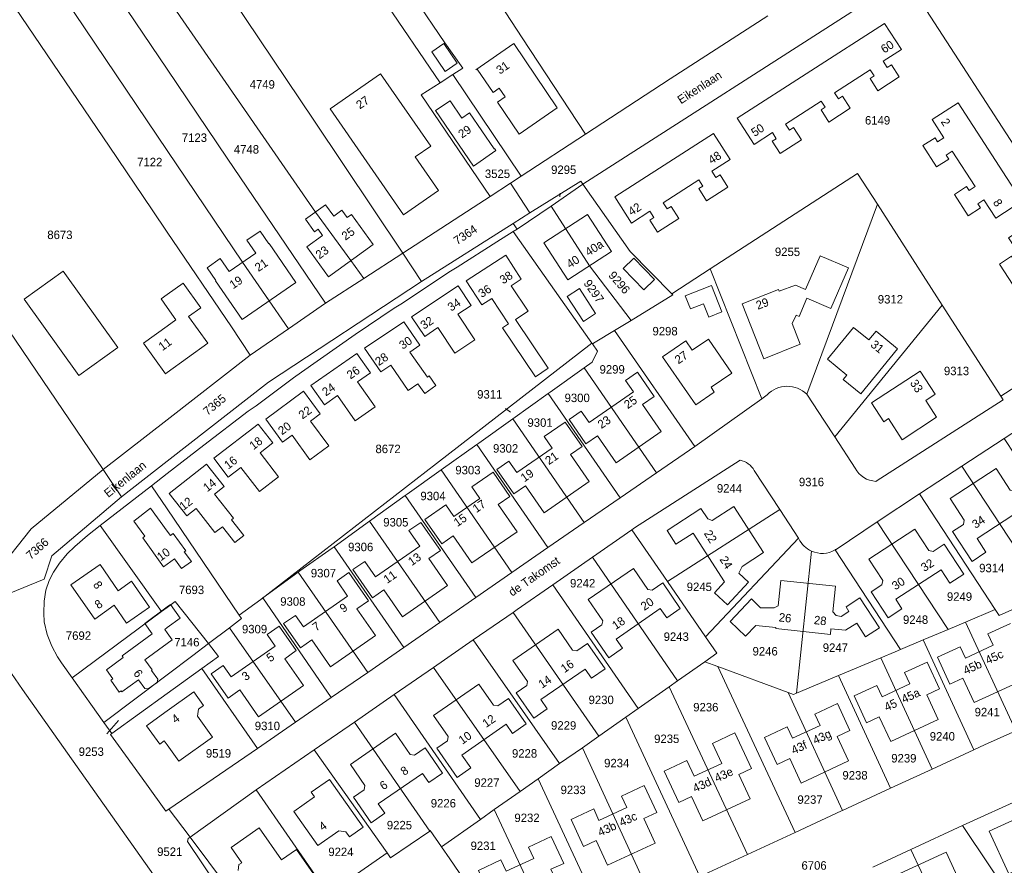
# Model space of a CAD drawing. Header units: metres. Extents: x 195864 to 198202, y 543264 to 544906.
# Tile 41 of 57: x 196969 to 197178, y 543758 to 543937. Entities that reach past the tile are written whole.
import ezdxf
from ezdxf.enums import TextEntityAlignment as Align

# ---------------------------------------------------------------- set-up
doc = ezdxf.new("R2010")
doc.units = ezdxf.units.M
doc.header["$MEASUREMENT"] = 0
for name, color, linetype, lineweight in [('Level 1', 7, 'Continuous', 0), ('Level 11', 7, 'Continuous', 0), ('Level 2', 7, 'Continuous', 0), ('Level 31', 7, 'Continuous', 0), ('Level 32', 7, 'Continuous', 0), ('Level 34', 7, 'Continuous', 0), ('Level 6', 7, 'Continuous', 0)]:
    doc.layers.add(name, color=color, linetype=linetype, lineweight=lineweight)
doc.styles.add('Style-CHAR_FAST_FONT', font='CHAR_FAST_FONT.shx')

msp = doc.modelspace()

# ---------------------------------------------------------------- linework, layer by layer
at = {"layer": 'Level 1', "color": 7, "linetype": 'Continuous', "lineweight": 0}
for p, q in [((197000.76, 543961.26), (197031.14, 543915.9)), ((196983.47, 543951.13), (197000, 543926.69)), ((197041.54, 543948.03), (197058.02, 543923.82)), ((196975.01, 543946.51), (197000, 543909.44)), ((197088.38, 543902.26), (197156.88, 543946.2)), ((197156.88, 543946.2), (197203.22, 543874.59)), ((197000, 543941.94), (197031.55, 543896.36)), ((197106.9, 543924.63), (197127.65, 543938.02)), ((197058.02, 543923.82), (197060.75, 543925.56)), ((197060.75, 543925.56), (197075.23, 543903.97)), ((197088.93, 543912.91), (197106.9, 543924.63)), ((197031.14, 543915.9), (197050.06, 543887.62)), ((197075.23, 543903.97), (197088.93, 543912.91)), ((197000, 543909.44), (197016, 543885.7)), ((197072.99, 543902.51), (197075.23, 543903.97)), ((197068.64, 543899.67), (197072.99, 543902.51)), ((197072.99, 543902.51), (197077.12, 543896.18)), ((197081.6, 543897.64), (197088.38, 543902.26)), ((197088.38, 543902.26), (197098.42, 543887.95)), ((197065.07, 543897.34), (197068.64, 543899.67)), ((197050.06, 543887.62), (197065.07, 543897.34)), ((197074.4, 543892.72), (197081.6, 543897.64)), ((197089.8, 543884.96), (197081.6, 543897.64)), ((197135.96, 543857.63), (197150.96, 543898.03)), ((197150.96, 543898.03), (197164.76, 543876.58)), ((197073.54, 543893.95), (197077.12, 543896.18)), ((197054.06, 543881.63), (197073.54, 543893.95)), ((197073.54, 543893.95), (197074.4, 543892.72)), ((197074.4, 543892.72), (197073.57, 543892.21)), ((197073.57, 543892.21), (197090.28, 543868.5)), ((197041.77, 543882.25), (197050.06, 543887.62)), ((197050.06, 543887.62), (197054.06, 543881.63)), ((197098.42, 543887.95), (197107.27, 543878.98)), ((197016, 543885.7), (197025.77, 543871.55)), ((197098.62, 543873.35), (197089.8, 543884.96)), ((197107.27, 543878.98), (197115.41, 543884.26)), ((197115.41, 543884.26), (197126.41, 543856.7)), ((197033.63, 543876.97), (197041.77, 543882.25)), ((197025.77, 543871.55), (197033.63, 543876.97)), ((197164.76, 543876.58), (197141.9, 543848.62)), ((197164.76, 543876.58), (197177.18, 543857.26)), ((197017.67, 543865.97), (197025.77, 543871.55)), ((197095.06, 543871.18), (197098.62, 543873.35)), ((197095.06, 543871.18), (197112.14, 543846.53)), ((197057.26, 543842.95), (197090.28, 543868.5)), ((197090.39, 543868.34), (197090.28, 543868.5)), ((197177.18, 543857.26), (197194.77, 543868.56)), ((197000, 543852.24), (197017.67, 543865.97)), ((197088.61, 543863.23), (197081.42, 543858.1)), ((197088.61, 543863.23), (197104.02, 543840.95)), ((197073.45, 543852.42), (197081.02, 543857.83)), ((197081.02, 543857.83), (197081.42, 543858.1)), ((197096.32, 543835.65), (197081.02, 543857.83)), ((197126.41, 543856.7), (197112.14, 543846.53)), ((197127.54, 543857.51), (197126.41, 543856.7)), ((197177.91, 543848.28), (197186.92, 543854.15)), ((196986.37, 543841.65), (197000, 543852.24)), ((197088.63, 543830.37), (197073.45, 543852.42)), ((197141.9, 543848.62), (197146.27, 543841.94)), ((197058.22, 543841.56), (197065.83, 543846.99)), ((197080.95, 543825.09), (197065.83, 543846.99)), ((197104.02, 543840.95), (197112.14, 543846.53)), ((197177.91, 543848.28), (197168.89, 543842.39)), ((197191.84, 543826.99), (197177.91, 543848.28)), ((196990.31, 543835.86), (197000, 543843.43)), ((197019.87, 543814.02), (197057.26, 543842.95)), ((197168.89, 543842.39), (197182.27, 543822.09)), ((196986.37, 543841.65), (196990.31, 543835.86)), ((196996.66, 543838.22), (197000, 543840.81)), ((197073.27, 543819.78), (197058.22, 543841.56)), ((197096.32, 543835.65), (197104.02, 543840.95)), ((197124.8, 543841.44), (197130.22, 543833.17)), ((196985.78, 543829.78), (196996.66, 543838.22)), ((196996.66, 543838.22), (197000, 543833.29)), ((197150.66, 543839.14), (197150.69, 543839.15)), ((197043.02, 543830.67), (197050.6, 543836.12)), ((197065.62, 543814.48), (197050.6, 543836.12)), ((197150.95, 543830.52), (197159.91, 543836.49)), ((197159.91, 543836.49), (197176.01, 543811.91)), ((197088.63, 543830.37), (197096.32, 543835.65)), ((197000, 543833.29), (197015.32, 543810.73)), ((197106.37, 543817.85), (197130.22, 543833.17)), ((197130.22, 543833.17), (197134.21, 543827.07)), ((196985.78, 543829.78), (196998.81, 543811.48)), ((197035.46, 543825.22), (197043.02, 543830.67)), ((197057.95, 543809.17), (197043.02, 543830.67)), ((197080.95, 543825.09), (197088.63, 543830.37)), ((197142.18, 543824.69), (197150.95, 543830.52)), ((197150.95, 543830.52), (197165.99, 543807.68)), ((197090.38, 543823), (197098.8, 543828.85)), ((197106.37, 543817.85), (197098.8, 543828.85)), ((197114.45, 543806.14), (197134.21, 543827.07)), ((197134.21, 543827.07), (197134.3, 543826.95)), ((197035.46, 543825.22), (197050.29, 543803.85)), ((197073.27, 543819.78), (197080.95, 543825.09)), ((197133.77, 543794.11), (197136.99, 543824.31)), ((197142, 543824.58), (197155.89, 543803.41)), ((197081.96, 543817.14), (197090.38, 543823)), ((197108.48, 543796.75), (197090.38, 543823)), ((197020.35, 543814.37), (197027.85, 543819.85)), ((197042.62, 543798.55), (197027.85, 543819.85)), ((197065.62, 543814.48), (197073.27, 543819.78)), ((197100.12, 543790.88), (197081.96, 543817.14)), ((197114.45, 543806.14), (197106.37, 543817.85)), ((197015.32, 543810.73), (197019.87, 543814.02)), ((197019.87, 543814.02), (197020.35, 543814.37)), ((197020.35, 543814.37), (197034.89, 543793.22)), ((197057.95, 543809.17), (197065.62, 543814.48)), ((196979.81, 543797.36), (196998.81, 543811.48)), ((196998.81, 543811.48), (197000, 543812.36)), ((197015.32, 543810.73), (197015.82, 543809.99)), ((197065.07, 543805.45), (197073.54, 543811.29)), ((197073.54, 543811.29), (197091.77, 543785.02)), ((197176.01, 543811.91), (197169.7, 543809.25)), ((197013.21, 543808.03), (197015.82, 543809.99)), ((197050.29, 543803.85), (197057.95, 543809.17)), ((197169.7, 543809.25), (197165.99, 543807.68)), ((197169.7, 543809.25), (197180.4, 543786.15)), ((197008.75, 543804.66), (197013.21, 543808.03)), ((197027.29, 543787.98), (197013.21, 543808.03)), ((197165.99, 543807.68), (197160.71, 543805.44)), ((197056.63, 543799.62), (197065.07, 543805.45)), ((197083.43, 543779.16), (197065.07, 543805.45)), ((197160.71, 543805.44), (197155.89, 543803.41)), ((197160.71, 543805.44), (197171.49, 543782.13)), ((197042.62, 543798.55), (197050.29, 543803.85)), ((197108.48, 543796.75), (197114.31, 543800.83)), ((197114.31, 543800.83), (197117.04, 543799.82)), ((197151.71, 543801.65), (197142.69, 543797.87)), ((197151.71, 543801.65), (197162.61, 543778.02)), ((197000, 543794.05), (197007.37, 543799.36)), ((197019.2, 543782.41), (197007.37, 543799.36)), ((197034.89, 543793.22), (197042.62, 543798.55)), ((197048.22, 543793.82), (197056.63, 543799.62)), ((197056.63, 543799.62), (197075, 543773.25)), ((197133.47, 543764.54), (197117.04, 543799.82)), ((197117.04, 543799.82), (197132.01, 543794.28)), ((196979.81, 543797.36), (196986.51, 543787.88)), ((196986.51, 543787.88), (197000, 543798.06)), ((197106.7, 543795.5), (197108.48, 543796.75)), ((197133.77, 543794.11), (197142.69, 543797.87)), ((197142.69, 543797.87), (197153.77, 543773.93)), ((196988.24, 543785.59), (197000, 543794.05)), ((197100.12, 543790.88), (197106.7, 543795.5)), ((197123.33, 543759.84), (197106.7, 543795.5)), ((197132.01, 543794.28), (197143.59, 543769.23)), ((197027.29, 543787.98), (197034.89, 543793.22)), ((197039.79, 543788), (197048.22, 543793.82)), ((197066.57, 543767.33), (197048.22, 543793.82)), ((197097.5, 543789.04), (197100.12, 543790.88)), ((196986.51, 543787.88), (196988.24, 543785.59)), ((197019.2, 543782.41), (197027.29, 543787.98)), ((197031.26, 543782.11), (197039.79, 543788)), ((197039.79, 543788), (197055.8, 543764.85)), ((197091.77, 543785.02), (197097.5, 543789.04)), ((197113.2, 543755.15), (197097.5, 543789.04)), ((196987.95, 543785.38), (196988.24, 543785.59)), ((197173.76, 543783.18), (197180.4, 543786.15)), ((196989.65, 543783), (196987.95, 543785.38)), ((197088.26, 543782.55), (197091.77, 543785.02)), ((196989.65, 543783), (196995.58, 543774.77)), ((197000.36, 543769.52), (197019.2, 543782.41)), ((197018.88, 543773.57), (197031.26, 543782.11)), ((197031.26, 543782.11), (197046.77, 543760.18)), ((197083.43, 543779.16), (197088.26, 543782.55)), ((197103.06, 543750.45), (197088.26, 543782.55)), ((197162.61, 543778.02), (197171.49, 543782.13)), ((197171.49, 543782.13), (197173.76, 543783.18)), ((197078.87, 543775.96), (197083.43, 543779.16)), ((197153.77, 543773.93), (197162.61, 543778.02)), ((197075, 543773.25), (197078.87, 543775.96)), ((197092.91, 543745.74), (197078.87, 543775.96)), ((196995.58, 543774.77), (196999.71, 543769.07)), ((197004.88, 543763.52), (197018.88, 543773.57)), ((197018.88, 543773.57), (197034.23, 543751.54)), ((197069.54, 543769.41), (197075, 543773.25)), ((197143.59, 543769.23), (197153.77, 543773.93)), ((197169.05, 543766), (197182.18, 543771.99)), ((196999.71, 543769.07), (197000, 543769.27)), ((197000, 543769.27), (197000.36, 543769.52)), ((197000.36, 543769.52), (197000.42, 543769.44)), ((197000.42, 543769.44), (197004.68, 543763.79)), ((197066.57, 543767.33), (197069.54, 543769.41)), ((197082.77, 543741.04), (197069.54, 543769.41)), ((197058.28, 543761.51), (197066.57, 543767.33)), ((197004.49, 543763.24), (197004.28, 543762.62)), ((197004.28, 543762.62), (197013.38, 543749.19)), ((197004.49, 543763.24), (197004.88, 543763.52)), ((197004.68, 543763.79), (197004.88, 543763.52)), ((197004.88, 543763.52), (197020.81, 543742.29)), ((197123.33, 543759.84), (197133.47, 543764.54)), ((197058.28, 543761.51), (197060.05, 543758.94)), ((197150.01, 543757.18), (197158.08, 543760.92)), ((197034.23, 543751.54), (197046.77, 543760.18)), ((197060.05, 543758.94), (197074.89, 543737.39)), ((197113.2, 543755.15), (197123.33, 543759.84))]:
    msp.add_line(p, q, dxfattribs=at)
at = {"layer": 'Level 1', "color": 7, "linetype": 'Continuous', "lineweight": 0, "flags": 128}
for points in [[(197032.74, 543998.75), (197056.33, 543962.72), (197075.44, 543933.38), (197088.93, 543912.91)], [(197041.54, 543948.03), (197046.11, 543951.37), (197059.05, 543932.3)], [(197000, 543892.11), (196996.82, 543896.81), (196987.67, 543910.34), (196966.43, 543941.73)], [(197059.05, 543932.3), (197062.86, 543926.9), (197060.75, 543925.56)], [(197000, 543926.69), (197012.76, 543907.82), (197033.63, 543876.97)], [(197068.64, 543899.67), (197054.01, 543921.27), (197058.02, 543923.82)], [(196934.76, 543915.04), (196944.06, 543902.53), (196963.48, 543875.28), (196986.37, 543841.65)], [(197077.12, 543896.18), (197087.92, 543902.91), (197088.38, 543902.26)], [(197115.41, 543884.26), (197146.75, 543904.58), (197150.96, 543898.03)], [(197031.55, 543896.36), (197039.01, 543886.05), (197041.77, 543882.25)], [(197000, 543840.81), (197007.77, 543846.84), (197017.19, 543854.07), (197018.93, 543855.22), (197026.86, 543861.13), (197028.54, 543862.36), (197039.96, 543870.35), (197048.28, 543875.93), (197050, 543877.01), (197059.9, 543883.62), (197061.66, 543884.66), (197070.1, 543890.06), (197073.57, 543892.21)], [(197017.67, 543865.97), (197013.65, 543871.94), (197000, 543892.11)], [(197000, 543843.43), (197021.52, 543860.24), (197054.06, 543881.63)], [(197098.62, 543873.35), (197107.48, 543878.76), (197107.27, 543878.98)], [(197095.06, 543871.18), (197090.99, 543868.7), (197090.39, 543868.34)], [(197088.61, 543863.23), (197090.37, 543864.49), (197091.46, 543866.81), (197090.39, 543868.34)], [(197135.96, 543857.63), (197139.76, 543851.9), (197141.9, 543848.62)], [(197150.69, 543839.15), (197177.68, 543856.48), (197177.18, 543857.26)], [(197065.83, 543846.99), (197066.23, 543847.27), (197073.45, 543852.42)], [(197098.8, 543828.85), (197099.34, 543829.23), (197121.77, 543843.65)], [(197159.91, 543836.49), (197163.8, 543839.07), (197168.89, 543842.39)], [(196963.68, 543819.82), (196971.09, 543829.07), (196986.37, 543841.65)], [(197050.6, 543836.12), (197051.02, 543836.43), (197058.22, 543841.56)], [(196963.68, 543819.82), (196966.4, 543815.34), (196973.87, 543818.37), (196975.45, 543823.31), (196990.31, 543835.86)], [(196979.81, 543797.36), (196977.54, 543800.56), (196976.65, 543801.86), (196975.44, 543804.13), (196974.47, 543806.6), (196973.88, 543809.28), (196973.77, 543811.12), (196973.83, 543813.65), (196974.19, 543815.99), (196974.88, 543818.05), (196975.83, 543819.87), (196977.13, 543821.79), (196978.75, 543823.75), (196980.34, 543825.28), (196983.05, 543827.62), (196985.78, 543829.78)], [(197027.85, 543819.85), (197028.23, 543820.13), (197035.05, 543824.92), (197035.46, 543825.22)], [(197073.54, 543811.29), (197074.43, 543811.91), (197081.96, 543817.14)], [(197000, 543812.36), (197001.7, 543813.61), (197008.75, 543804.66)], [(197176.01, 543811.91), (197176.85, 543810.64), (197182.22, 543813.08)], [(197000, 543798.06), (197005.42, 543802.15), (197008.75, 543804.66)], [(197007.37, 543799.36), (197010.91, 543801.91), (197008.75, 543804.66)], [(197114.31, 543800.83), (197116.86, 543802.63), (197114.45, 543806.14)], [(197155.89, 543803.41), (197154.75, 543802.93), (197151.71, 543801.65)], [(196964.34, 543800.55), (196965.15, 543801.04), (196966.9, 543798.34), (196969.25, 543794.92), (197000, 543751.42)], [(197132.01, 543794.28), (197133.15, 543793.85), (197133.77, 543794.11)], [(197133.47, 543764.54), (197143.33, 543769.11), (197143.59, 543769.23)], [(197046.77, 543760.18), (197047.5, 543759.16), (197055.8, 543764.85)], [(197055.8, 543764.85), (197055.92, 543764.93), (197058.28, 543761.51)]]:
    msp.add_lwpolyline(points, dxfattribs=at)
at = {"layer": 'Level 1', "color": 7, "linetype": 'Continuous', "lineweight": 0}
for centre, radius, start, end in [((197131.82, 543853.49), 5.86, 44.9716, 136.7564), ((197139.23, 543829.3), 5.47, 205.4799, 245.7471), ((197139.23, 543829.31), 5.48, 245.7975, 300.2809), ((197139.78, 543828.42), 4.44, 300.0018, 302.7554)]:
    msp.add_arc(centre, radius, start, end, dxfattribs=at)
at = {"layer": 'Level 1', "color": 7, "linetype": 'Continuous', "lineweight": 0, "extrusion": (0, 0, -1)}
for centre, radius, start, end in [((-197120.87, 543839.23), 4.51, 101.5229, 150.615), ((-197150.93, 543844.4), 5.27, 272.8805, 332.2322)]:
    msp.add_arc(centre, radius, start, end, dxfattribs=at)
at = {"layer": 'Level 11', "color": 7, "linetype": 'Continuous', "lineweight": 13}
for p, q in [((197095.14, 543899.59), (197116.11, 543913.07)), ((197085.14, 543881.95), (197094.46, 543887.97)), ((197016, 543885.7), (197021.68, 543877.47)), ((197141.07, 543875.84), (197144.81, 543884.51)), ((197087.65, 543880.1), (197091.08, 543874.79)), ((197000, 543876.07), (197001.85, 543873.48)), ((197001.85, 543873.48), (197000, 543872.14)), ((197004.52, 543874.15), (197008.61, 543868.47)), ((197140.36, 543865.11), (197145.91, 543871.86)), ((197000, 543862.27), (197008.61, 543868.47)), ((197099.95, 543862.37), (197103.53, 543857.2)), ((197095.45, 543843.1), (197105.04, 543849.75)), ((197030.34, 543843.71), (197034.37, 543846.71)), ((197166.46, 543835.48), (197176.22, 543841.87)), ((197080.12, 543832.46), (197089.69, 543839.11)), ((197000.41, 543836.59), (197004.14, 543831.82)), ((197120.42, 543833.81), (197126.78, 543824.01)), ((197106.25, 543828.73), (197113.46, 543833.38)), ((197064.79, 543821.82), (197074.37, 543828.45)), ((197149.16, 543822.64), (197158.92, 543829.01)), ((197171.09, 543822.14), (197174.04, 543824.09)), ((197089.49, 543814.01), (197099.1, 543820.64)), ((197166.37, 543817.48), (197169.33, 543819.4)), ((197050.02, 543810.37), (197059.6, 543817.02)), ((197119.69, 543809.37), (197124.19, 543814.15)), ((197124.19, 543814.15), (197126.14, 543812.28)), ((197144.3, 543812.45), (197147.26, 543814.38)), ((197147.26, 543814.38), (197151.41, 543808.05)), ((197119.69, 543809.37), (197122.92, 543806.25)), ((196999.48, 543807.69), (197000, 543808.07)), ((197000, 543806.98), (196999.48, 543807.69)), ((197073.5, 543801.11), (197083.08, 543807.76)), ((197086.19, 543803.28), (197083.08, 543807.76)), ((197129.36, 543807.88), (197140.98, 543806.62)), ((197148.46, 543806.12), (197151.41, 543808.05)), ((197034.71, 543799.74), (197044.28, 543806.38)), ((197087.08, 543803.15), (197086.19, 543803.28)), ((197073.5, 543801.11), (197076.61, 543796.64)), ((197066.23, 543796.06), (197056.63, 543789.41)), ((197069.35, 543791.6), (197066.23, 543796.06)), ((197076.43, 543795.76), (197076.61, 543796.64)), ((197171.53, 543792.12), (197181.59, 543796.77)), ((197019.4, 543789.1), (197028.96, 543795.74)), ((196995.61, 543787.2), (197000, 543790.36)), ((197069.35, 543791.6), (197070.28, 543791.45)), ((197056.63, 543789.41), (197059.74, 543784.94)), ((197153.8, 543783.88), (197163.86, 543788.56)), ((196995.61, 543787.2), (196998.4, 543783.32)), ((197038.94, 543778.97), (197048.55, 543785.61)), ((197051.65, 543781.13), (197048.55, 543785.61)), ((197059.56, 543784.03), (197057.3, 543782.46)), ((197059.56, 543784.03), (197059.74, 543784.94)), ((197000, 543783.15), (197002.49, 543779.68)), ((197057.3, 543782.46), (197061.63, 543776.22)), ((197051.65, 543781.13), (197052.55, 543780.99)), ((197134.8, 543775.05), (197144.83, 543779.73)), ((197038.94, 543778.97), (197042.04, 543774.49)), ((197030.59, 543773.07), (197034.5, 543775.81)), ((197034.5, 543775.81), (197041.68, 543765.66)), ((197041.86, 543773.59), (197042.04, 543774.49)), ((197113.87, 543767.01), (197123.93, 543771.68)), ((197013.57, 543761.37), (197019.53, 543765.54)), ((197038.74, 543763.58), (197041.68, 543765.66)), ((197093.63, 543757.61), (197103.74, 543762.27))]:
    msp.add_line(p, q, dxfattribs=at)
at = {"layer": 'Level 11', "color": 7, "linetype": 'Continuous', "lineweight": 13, "flags": 128}
for points in [[(197152.5, 543936.45), (197121.16, 543916.31), (197124.75, 543910.74)], [(197124.75, 543910.74), (197128.64, 543913.24), (197129.48, 543911.94), (197128.62, 543911.39), (197130.27, 543908.81), (197134.82, 543911.72), (197133.17, 543914.29), (197132.31, 543913.74), (197131.47, 543915.06), (197139.04, 543919.92), (197139.88, 543918.61), (197139.03, 543918.06), (197140.68, 543915.49), (197145.19, 543918.4), (197143.54, 543920.97), (197142.69, 543920.42), (197141.85, 543921.72), (197149.42, 543926.59), (197150.27, 543925.28), (197149.41, 543924.72), (197151.08, 543922.14), (197155.61, 543925.07), (197153.94, 543927.65), (197153.08, 543927.1), (197152.23, 543928.4), (197156.11, 543930.89), (197152.5, 543936.45)], [(197061.66, 543927.96), (197059.11, 543926.23), (197056.27, 543930.41), (197058.82, 543932.14), (197061.66, 543927.96)], [(197065.64, 543926.56), (197073.7, 543932.17), (197082.93, 543918.52), (197074.85, 543912.89), (197070.25, 543919.72), (197071.85, 543920.82), (197070.6, 543922.66), (197069.27, 543921.74), (197065.86, 543926.72)], [(197057.66, 543900.91), (197050.24, 543895.77), (197034.62, 543918.32), (197045.36, 543925.76), (197056.04, 543910.37), (197052.71, 543908.07), (197057.66, 543900.91)], [(197069.89, 543909.43), (197065.12, 543906.11), (197057.04, 543917.9), (197060.12, 543920.02), (197062.66, 543916.31), (197064.29, 543917.42), (197069.51, 543909.81), (197069.59, 543909.87), (197069.89, 543909.43)], [(197181.69, 543898.66), (197176.14, 543895.07), (197173.63, 543898.95), (197172.32, 543898.1), (197172.87, 543897.24), (197170.29, 543895.57), (197167.35, 543900.1), (197169.93, 543901.77), (197170.48, 543900.92), (197171.79, 543901.76), (197166.9, 543909.32), (197165.59, 543908.47), (197166.15, 543907.61), (197163.57, 543905.95), (197160.64, 543910.48), (197163.23, 543912.13), (197163.78, 543911.27), (197165.11, 543912.11), (197162.59, 543916), (197168.14, 543919.59), (197181.69, 543898.66)], [(197095.14, 543899.59), (197098.71, 543894.02), (197102.6, 543896.52), (197103.44, 543895.2), (197102.58, 543894.65), (197104.22, 543892.07), (197108.78, 543894.99), (197107.13, 543897.57), (197106.27, 543897.03), (197105.43, 543898.34), (197112.99, 543903.19), (197113.84, 543901.88), (197112.98, 543901.33), (197114.64, 543898.75), (197119.18, 543901.66), (197117.52, 543904.25), (197116.65, 543903.69), (197115.81, 543905.01), (197119.7, 543907.51), (197116.11, 543913.07)], [(197035.41, 543895.48), (197033.68, 543897.89), (197029.42, 543894.84), (197031.32, 543892.18), (197032.09, 543892.73), (197033.04, 543891.4), (197029.67, 543888.97), (197034.26, 543882.62), (197043.75, 543889.48), (197039.15, 543895.83), (197038.25, 543895.17)], [(197035.41, 543895.48), (197037.15, 543896.74), (197038.25, 543895.17)], [(197085.14, 543881.95), (197080.04, 543889.85), (197089.36, 543895.87), (197094.46, 543887.97)], [(197197.95, 543873.53), (197192.41, 543869.94), (197189.9, 543873.81), (197188.58, 543872.95), (197189.14, 543872.1), (197186.57, 543870.42), (197183.63, 543874.96), (197186.2, 543876.62), (197186.75, 543875.77), (197188.06, 543876.61), (197183.2, 543884.17), (197181.89, 543883.32), (197182.44, 543882.46), (197179.86, 543880.79), (197176.93, 543885.31), (197179.5, 543886.98), (197180.06, 543886.12), (197181.38, 543886.98), (197178.85, 543890.87), (197184.4, 543894.46), (197197.95, 543873.53)], [(197027.36, 543881.4), (197021.7, 543889.65), (197021.61, 543889.59), (197019.76, 543892.28), (197016.96, 543890.36), (197018.83, 543887.64), (197013.16, 543883.74), (197011.29, 543886.46), (197008.48, 543884.53), (197010.36, 543881.8), (197010.27, 543881.73), (197015.93, 543873.5), (197027.36, 543881.4)], [(197074.02, 543873.54), (197076.72, 543875.29), (197073.13, 543880.7), (197075.24, 543882.1), (197071.97, 543887.17), (197063.57, 543881.72), (197066.87, 543876.62), (197069, 543878.01), (197072.54, 543872.58)], [(197096.93, 543884.39), (197099.17, 543886.56), (197103.58, 543882.02), (197101.33, 543879.84), (197096.93, 543884.39)], [(197122.2, 543876.85), (197129.95, 543879.93), (197130.11, 543879.54), (197133.55, 543880.82), (197135.72, 543879.88), (197138.83, 543887.09), (197144.81, 543884.51)], [(196989.54, 543867.58), (196981.25, 543861.62), (196969.58, 543877.88), (196977.88, 543883.83), (196989.54, 543867.58)], [(197004.52, 543874.15), (197007.13, 543876.02), (197003.39, 543881.24), (197000, 543878.82)], [(197064.61, 543876.52), (197061.83, 543880.7), (197051.95, 543874.1), (197054.75, 543869.93), (197057.53, 543871.8), (197061.17, 543866.38), (197065.43, 543869.24), (197061.81, 543874.65), (197064.61, 543876.52)], [(197087.65, 543880.1), (197085.05, 543878.41), (197088.48, 543873.11), (197091.08, 543874.79)], [(197110.14, 543878.56), (197115.73, 543880.73), (197117.9, 543875.15)], [(197000, 543878.82), (196998.7, 543877.89), (197000, 543876.07)], [(197110.14, 543878.56), (197111.22, 543875.77), (197114.02, 543876.86), (197115.11, 543874.06), (197117.9, 543875.15)], [(197134.58, 543868.27), (197132.84, 543872.68), (197133.7, 543874.48), (197134.31, 543874.19), (197135.97, 543878.04), (197141.07, 543875.84)], [(197122.2, 543876.85), (197126.83, 543865.2), (197134.58, 543868.27)], [(197074.02, 543873.54), (197081.01, 543863.16), (197078.3, 543861.33), (197071.29, 543871.74), (197072.54, 543872.58)], [(197000, 543872.14), (196994.97, 543868.52), (196999.66, 543862.02), (197000, 543862.27)], [(197055.31, 543861.26), (197051.61, 543866.62), (197053.71, 543868.07), (197050.27, 543873.05), (197041.93, 543867.46), (197045.4, 543862.38), (197047.53, 543863.84), (197051.2, 543858.45), (197053.3, 543859.89)], [(197145.91, 543871.86), (197149.17, 543869.2), (197150.68, 543871.05), (197155.25, 543867.32), (197147.42, 543857.74)], [(197105.3, 543865.61), (197110.25, 543869), (197111.6, 543867.02), (197115.05, 543869.38), (197120.03, 543862.11)], [(197044.22, 543854.96), (197040.48, 543860.29), (197043.21, 543862.22), (197040.31, 543866.33), (197030.56, 543859.5), (197033.45, 543855.42), (197036.22, 543857.37), (197039.98, 543852.03), (197044.22, 543854.96)], [(197105.3, 543865.61), (197112.36, 543855.39), (197116.3, 543858.12)], [(197147.42, 543857.74), (197143.72, 543860.78), (197144.49, 543861.72), (197140.36, 543865.11)], [(197053.3, 543859.89), (197054.74, 543857.82), (197057.13, 543859.48), (197055.7, 543861.53), (197055.31, 543861.26)], [(197095.45, 543843.1), (197091.48, 543848.84), (197089.01, 543847.13), (197085.43, 543852.31), (197087.98, 543854.08), (197089.69, 543851.61), (197099.1, 543858.14), (197097.39, 543860.6), (197099.95, 543862.37)], [(197116.3, 543858.12), (197115.62, 543859.12), (197120.03, 543862.11)], [(197160.05, 543862.56), (197149.71, 543855.82), (197152.32, 543851.81)], [(197156.24, 543847.99), (197163.57, 543852.79), (197161.26, 543856.31), (197163.28, 543857.63), (197160.05, 543862.56)], [(197032.53, 543853.51), (197028.95, 543858.32), (197020.96, 543852.37), (197024.48, 543847.47)], [(197105.04, 543849.75), (197101.06, 543855.5), (197103.53, 543857.2)], [(197034.37, 543846.71), (197030.45, 543851.95), (197032.53, 543853.51)], [(197023.68, 543840.07), (197019.73, 543845.23), (197022.42, 543847.29), (197019.33, 543851.29), (197009.92, 543844.04), (197012.98, 543840.04), (197015.68, 543842.11), (197019.63, 543836.95), (197023.68, 543840.07)], [(197080.12, 543832.46), (197076.15, 543838.2), (197073.67, 543836.49), (197070.09, 543841.68), (197072.65, 543843.45), (197074.36, 543840.99), (197081.84, 543846.17), (197080.13, 543848.64), (197084.62, 543851.75), (197088.2, 543846.57), (197085.73, 543844.86), (197089.69, 543839.11)], [(197152.32, 543851.81), (197153.34, 543852.47), (197156.24, 543847.99)], [(197024.48, 543847.47), (197026.55, 543848.97), (197030.34, 543843.71)], [(197000.41, 543836.59), (197008.35, 543842.8), (197012.08, 543838.03), (197010.07, 543836.45), (197014.11, 543831.33), (197013.66, 543830.98)], [(197074.37, 543828.45), (197070.39, 543834.21), (197072.87, 543835.92), (197069.28, 543841.11), (197064.77, 543837.99), (197066.48, 543835.53), (197060.96, 543831.7), (197059.25, 543834.17), (197054.75, 543831.05), (197058.35, 543825.85), (197060.81, 543827.56), (197064.79, 543821.82)], [(197176.22, 543841.87), (197179.21, 543837.3), (197180.13, 543837.12), (197182.43, 543838.63), (197187.73, 543830.55)], [(197113.46, 543833.38), (197114.9, 543831.15), (197115.84, 543830.84), (197120.42, 543833.81)], [(197166.46, 543835.48), (197169.45, 543830.91), (197169.25, 543829.99), (197166.95, 543828.49), (197171.09, 543822.14)], [(197000, 543828.57), (196996.48, 543833.44), (196992.94, 543830.66), (196995.26, 543827.46), (196994.81, 543827.13), (196999.22, 543821.01), (197000, 543821.57)], [(197004.14, 543831.82), (197006.17, 543833.39), (197010.16, 543828.26), (197011.73, 543829.48)], [(197184.8, 543828.64), (197181.79, 543833.27), (197172.15, 543826.99), (197174.04, 543824.09)], [(197011.73, 543829.48), (197014.36, 543826.14), (197016.28, 543827.66), (197013.66, 543830.98)], [(197050.02, 543810.37), (197046.06, 543816.08), (197043.61, 543814.38), (197039.45, 543820.38), (197041.98, 543822.13), (197044.25, 543818.86), (197053.67, 543825.4), (197051.39, 543828.67), (197053.93, 543830.43), (197058.09, 543824.43), (197055.64, 543822.73), (197059.6, 543817.02)], [(197001.27, 543828.08), (197000.67, 543827.65), (197000, 543828.57)], [(197001.27, 543828.08), (197003.94, 543824.4), (197003.64, 543824.18), (197005.15, 543822.13), (197003.07, 543820.62)], [(197106.25, 543828.73), (197108.14, 543825.79), (197111.84, 543828.16), (197118.49, 543817.81), (197116.33, 543815.49)], [(197158.92, 543829.01), (197161.92, 543824.44), (197162.86, 543824.25), (197165.16, 543825.76), (197169.33, 543819.4)], [(197123.57, 543817.7), (197121.51, 543819.64), (197122.2, 543821.04), (197126.78, 543824.01)], [(196996.26, 543812.42), (196992.43, 543817.93), (196989.58, 543815.88), (196985.74, 543821.49), (196979.49, 543817.13), (196984.59, 543809.84), (196988.75, 543812.8), (196991.34, 543808.99), (196996.26, 543812.42)], [(197000, 543821.57), (197001.55, 543822.7), (197003.07, 543820.62)], [(197149.16, 543822.64), (197152.14, 543818.07), (197151.95, 543817.17), (197149.64, 543815.66)], [(197034.71, 543799.74), (197030.76, 543805.44), (197028.31, 543803.74), (197024.73, 543808.91), (197027.27, 543810.67), (197028.97, 543808.22), (197038.36, 543814.74), (197036.1, 543818), (197038.62, 543819.76), (197042.77, 543813.77), (197040.33, 543812.08), (197044.28, 543806.38)], [(197089.49, 543814.01), (197092.58, 543809.53), (197092.4, 543808.64), (197090.14, 543807.08), (197093.87, 543801.67), (197096.77, 543803.67), (197095.41, 543805.63), (197104.82, 543812.12), (197106.18, 543810.16), (197109.08, 543812.16), (197105.35, 543817.57), (197103.09, 543816.01), (197102.19, 543816.15), (197099.1, 543820.64)], [(197166.37, 543817.48), (197164.53, 543820.34), (197154.88, 543814.11), (197156.19, 543812.09)], [(197116.33, 543815.49), (197119.08, 543812.94), (197123.57, 543817.7)], [(197126.14, 543812.28), (197129.02, 543812.26), (197129.88, 543812.67), (197130.46, 543818.08), (197142.06, 543816.84), (197141.48, 543811.43), (197142.18, 543810.65), (197143.29, 543810.45), (197144.91, 543811.51), (197144.3, 543812.45)], [(197149.64, 543815.66), (197153.26, 543810.16), (197156.19, 543812.09)], [(197000, 543808.07), (197002.76, 543810.05), (197000.68, 543812.96), (197000, 543812.45)], [(197000, 543812.45), (196995.25, 543808.97), (196996.82, 543806.74)], [(197140.98, 543806.62), (197141.09, 543807.81), (197144.2, 543807.51), (197146.59, 543809.04), (197148.46, 543806.12)], [(197163.76, 543801.78), (197168.55, 543804), (197169.67, 543801.58), (197175.57, 543804.31), (197174.45, 543806.73), (197179.24, 543808.95)], [(196996.82, 543806.74), (196990.41, 543802.05), (196990.66, 543801.72), (196987.09, 543799.12), (196988.43, 543797.18), (196988.03, 543796.89), (196989.82, 543794.33), (196990.23, 543794.61), (196990.35, 543794.44), (196993.92, 543797)], [(197000, 543804.68), (197001.09, 543805.48), (197000, 543806.98)], [(197019.4, 543789.1), (197015.41, 543794.82), (197012.95, 543793.1), (197009.35, 543798.26), (197011.9, 543800.04), (197013.61, 543797.58), (197022.97, 543804.13), (197021.27, 543806.57), (197023.82, 543808.35), (197027.43, 543803.17), (197024.98, 543801.45), (197028.96, 543795.74)], [(197122.92, 543806.25), (197125.12, 543808.53), (197129.38, 543808.07), (197129.36, 543807.88)], [(196996.67, 543798.97), (196996.83, 543799.08), (196995.26, 543801.19), (197000, 543804.68)], [(197076.43, 543795.76), (197074.17, 543794.19), (197077.91, 543788.8), (197080.8, 543790.8), (197079.44, 543792.76), (197088.83, 543799.27), (197090.19, 543797.31), (197093.08, 543799.32), (197089.34, 543804.71), (197087.08, 543803.15)], [(197146.01, 543793.55), (197150.83, 543795.79), (197151.96, 543793.37), (197157.85, 543796.1), (197156.73, 543798.52), (197161.53, 543800.74)], [(197161.53, 543800.74), (197164.17, 543795.03), (197161.45, 543793.77), (197163.86, 543788.56)], [(197171.53, 543792.12), (197169.12, 543797.33), (197166.4, 543796.07), (197163.76, 543801.78)], [(196996.67, 543798.97), (196998, 543797.11), (196997.84, 543796.42), (196995.93, 543795.05), (196995.25, 543795.15), (196993.92, 543797)], [(197000, 543790.36), (197005.64, 543794.42), (197007.73, 543791.51)], [(197061.63, 543776.22), (197064.53, 543778.25), (197062.63, 543780.96), (197072.04, 543787.55), (197073.42, 543785.58), (197076.32, 543787.61), (197072.53, 543793.03), (197070.28, 543791.45)], [(197127, 543784.74), (197131.8, 543786.96), (197132.93, 543784.55), (197138.83, 543787.28), (197137.7, 543789.7), (197142.5, 543791.92)], [(197142.5, 543791.92), (197145.14, 543786.21), (197142.42, 543784.95), (197144.83, 543779.73)], [(197153.8, 543783.88), (197151.38, 543789.09), (197148.66, 543787.84), (197146.01, 543793.55)], [(197002.49, 543779.68), (197009.6, 543784.82), (197006.41, 543789.24), (197006.67, 543790.75), (197007.73, 543791.51)], [(197113.87, 543767.01), (197111.45, 543772.2), (197108.74, 543770.93), (197105.64, 543777.55), (197110.45, 543779.8), (197112, 543776.48), (197117.87, 543779.22), (197115.9, 543783.44), (197120.68, 543785.68), (197124.21, 543778.13), (197121.5, 543776.87), (197123.93, 543771.68)], [(196998.4, 543783.32), (196999.37, 543784.02), (197000, 543783.15)], [(197134.8, 543775.05), (197132.38, 543780.26), (197129.66, 543779), (197127, 543784.74)], [(197041.86, 543773.59), (197039.59, 543772.03), (197043.34, 543766.62), (197046.24, 543768.63), (197044.88, 543770.59), (197054.29, 543777.1), (197055.65, 543775.14), (197058.55, 543777.14), (197054.81, 543782.55), (197052.55, 543780.99)], [(197038.74, 543763.58), (197037.99, 543764.64), (197036.45, 543764.91), (197031.99, 543761.77), (197026.9, 543769.01), (197031.28, 543772.08), (197030.59, 543773.07)], [(197093.63, 543757.61), (197091.22, 543762.84), (197088.49, 543761.58), (197085.84, 543767.32), (197090.67, 543769.54), (197091.79, 543767.11), (197097.71, 543769.84), (197096.59, 543772.27), (197101.41, 543774.5), (197104.06, 543768.76), (197101.33, 543767.5), (197103.74, 543762.27)], [(197185.67, 543754.32), (197183.97, 543758.05), (197185.52, 543758.76), (197181.36, 543767.89), (197174.76, 543764.84), (197178.92, 543755.73), (197181.42, 543756.86), (197183.11, 543753.14), (197185.67, 543754.32)], [(197019.53, 543765.54), (197024.28, 543758.72), (197027.48, 543760.95), (197033.07, 543752.95)], [(197073.96, 543746.83), (197071.53, 543752.03), (197068.82, 543750.76), (197066.16, 543756.46), (197070.95, 543758.7), (197072.08, 543756.29), (197077.96, 543759.03), (197076.84, 543761.44), (197081.63, 543763.68), (197084.29, 543757.98), (197081.58, 543756.71), (197084, 543751.51)], [(197013.57, 543761.37), (197015.83, 543758.12), (197015.25, 543757.72), (197015.06, 543756.46)], [(197168.37, 543754.3), (197165.57, 543760.35), (197153.93, 543754.96), (197156.72, 543748.9), (197168.37, 543754.3)]]:
    msp.add_lwpolyline(points, dxfattribs=at)
at = {"layer": 'Level 31', "color": 7, "linetype": 'Continuous', "lineweight": 0}
for p, q in [((197083.57, 543900.4), (197083.46, 543899.59)), ((197071.92, 543854.64), (197072.98, 543853.84)), ((196987.14, 543785.47), (196989.65, 543788.34))]:
    msp.add_line(p, q, dxfattribs=at)
at = {"layer": 'Level 6', "color": 7, "linetype": 'Continuous', "lineweight": 13}
msp.add_line((197158.08, 543760.92), (197169.05, 543766), dxfattribs=at)
at = {"layer": 'Level 6', "color": 7, "linetype": 'Continuous', "lineweight": 13, "flags": 128}
for points in [[(197169.05, 543766), (197186.46, 543740.1), (197185.75, 543739.73)], [(197158.08, 543760.92), (197162.44, 543751.56), (197171.38, 543732.2)]]:
    msp.add_lwpolyline(points, dxfattribs=at)

# ---------------------------------------------------------------- texts
at = {"layer": 'Level 2', "color": 7, "linetype": 'Continuous', "lineweight": 13, "style": 'Style-CHAR_FAST_FONT'}
for s, rotation, p in [('4749', 0, (197020.21, 543923.48)), ('6149', 0, (197151.01, 543915.85)), ('7123', 0, (197005.79, 543912.16)), ('4748', 0, (197016.85, 543909.68)), ('7122', 0, (196996.29, 543906.98)), ('3525', 0, (197070.21, 543904.49)), ('9295', 0, (197084.29, 543905.35)), ('8673', 0, (196977.19, 543891.52)), ('7364', 33.722, (197063.37, 543891.53)), ('9255', 0, (197131.86, 543887.91)), ('9297', 305.0946, (197090.7, 543879.54)), ('9296', 311.0353, (197096.11, 543881.39)), ('9312', 0, (197153.74, 543877.83)), ('9298', 0, (197105.84, 543871.05)), ('9299', 0, (197094.59, 543862.93)), ('9313', 0, (197167.79, 543862.6)), ('7365', 39.5249, (197010.06, 543855.42)), ('9311', 0, (197068.57, 543857.63)), ('9300', 0, (197087.15, 543856.88)), ('9301', 0, (197079.26, 543851.63)), ('8672', 0, (197046.95, 543846.03)), ('9302', 0, (197071.94, 543846.14)), ('9303', 0, (197063.93, 543841.53)), ('9316', 0, (197136.96, 543839.01)), ('9244', 0, (197119.53, 543837.65)), ('9304', 0, (197056.5, 543836.03)), ('9305', 0, (197048.6, 543830.45)), ('7366', 41.533, (196972.39, 543824.86)), ('9306', 0, (197041.13, 543825.2)), ('9314', 0, (197175.29, 543820.72)), ('9307', 0, (197033.21, 543819.64)), ('7693', 0, (197005.17, 543816.09)), ('9242', 0, (197088.32, 543817.5)), ('9245', 0, (197113.12, 543816.73)), ('9249', 0, (197168.43, 543814.66)), ('9308', 0, (197026.71, 543813.61)), ('9248', 0, (197159.09, 543809.75)), ('9309', 0, (197018.57, 543807.75)), ('7692', 0, (196981.14, 543806.37)), ('9243', 0, (197108.21, 543806.14)), ('7146', 0, (197004.18, 543804.97)), ('9247', 0, (197142.04, 543803.81)), ('9246', 0, (197127.11, 543803.04)), ('9230', 0, (197092.25, 543792.71)), ('9236', 0, (197114.5, 543791.16)), ('9241', 0, (197174.32, 543790.12)), ('9310', 0, (197021.3, 543787.18)), ('9229', 0, (197084.28, 543787.28)), ('9240', 0, (197164.78, 543784.96)), ('9235', 0, (197106.19, 543784.44)), ('9253', 0, (196983.86, 543781.71)), ('9519', 0, (197010.9, 543781.34)), ('9228', 0, (197075.97, 543781.34)), ('9234', 0, (197095.56, 543779.28)), ('9239', 0, (197156.6, 543780.31)), ('9238', 0, (197146.22, 543776.69)), ('9227', 0, (197067.96, 543775.14)), ('9233', 0, (197086.3, 543773.59)), ('9226', 0, (197058.71, 543770.75)), ('9237', 0, (197136.66, 543771.53)), ('9225', 0, (197049.37, 543766.1)), ('9232', 0, (197076.49, 543767.65)), ('9231', 0, (197067.17, 543761.71)), ('9521', 0, (197000.54, 543760.45)), ('9224', 0, (197036.93, 543760.42)), ('6706', 0, (197137.51, 543757.53))]:
    msp.add_text(s, height=1.8, rotation=rotation, dxfattribs=at).set_placement(p, align=Align.MIDDLE_CENTER)
at = {"layer": 'Level 32', "color": 7, "linetype": 'Continuous', "lineweight": 13, "style": 'Style-CHAR_FAST_FONT'}
for s, rotation, p in [('60', 32.6732, (197152.43, 543930.01)), ('31', 34.8184, (197070.73, 543925.54)), ('27', 34.6915, (197040.95, 543918.14)), ('2', 302.959, (197164.38, 543915.53)), ('29', 34.6118, (197062.65, 543911.95)), ('50', 32.6732, (197124.87, 543912.3)), ('48', 32.6732, (197115.74, 543906.45)), ('8', 302.959, (197175.46, 543898.4)), ('42', 32.6732, (197098.71, 543895.5)), ('25', 35.8841, (197037.89, 543890.26)), ('23', 35.8841, (197032.36, 543886.29)), ('40a', 32.8798, (197089.57, 543886.9)), ('21', 34.5321, (197019.4, 543883.6)), ('40', 32.8798, (197085.6, 543884.33)), ('19', 34.5321, (197014.02, 543879.93)), ('38', 33.4994, (197071.42, 543880.97)), ('36', 33.0863, (197066.87, 543878.08)), ('34', 33.706, (197060.36, 543875.19)), ('29', 20.3012, (197125.56, 543875.59)), ('32', 33.9125, (197054.59, 543871.34)), ('11', 35.8041, (196998.98, 543866.79)), ('30', 34.6118, (197050.08, 543867.08)), ('31', 320.7227, (197149.37, 543867.92)), ('28', 34.3256, (197044.98, 543863.61)), ('27', 34.4052, (197108.67, 543863.98)), ('26', 35.1047, (197038.97, 543860.76)), ('24', 35.1047, (197033.73, 543857.15)), ('33', 303.1656, (197157.83, 543860.03)), ('25', 34.7387, (197097.9, 543854.45)), ('22', 36.7438, (197028.76, 543852.25)), ('23', 34.7387, (197092.3, 543850.23)), ('20', 35.8041, (197024.39, 543848.9)), ('18', 37.4429, (197018.33, 543845.73)), ('16', 37.4429, (197012.97, 543841.61)), ('21', 34.7387, (197081.14, 543842.56)), ('19', 34.7387, (197075.92, 543838.91)), ('14', 38.1766, (197008.52, 543836.81)), ('12', 37.8096, (197003.46, 543832.87)), ('17', 34.7387, (197065.72, 543832.36)), ('15', 34.7387, (197061.69, 543829.41)), ('34', 33.0863, (197171.83, 543829.03)), ('22', 302.7042, (197114.02, 543828.07)), ('10', 36.0105, (196998.64, 543822.13)), ('13', 34.7387, (197051.98, 543821.11)), ('24', 302.7042, (197117.35, 543822.55)), ('32', 32.8798, (197160.96, 543819.86)), ('11', 34.7387, (197046.76, 543817.33)), ('8', 304.4052, (196984.15, 543817.17)), ('30', 32.8798, (197154.79, 543815.96)), ('8', 35.4378, (196985.37, 543811.93)), ('9', 34.7387, (197037.44, 543811.16)), ('20', 34.6118, (197101.44, 543811.59)), ('26', 353.856, (197129.93, 543809.4)), ('7', 34.7387, (197031.65, 543807.2)), ('18', 34.6118, (197095.35, 543807.53)), ('28', 353.856, (197137.4, 543808.83)), ('5', 34.978, (197021.89, 543800.65)), ('45c', 24.8472, (197174.43, 543800.2)), ('16', 34.7387, (197084.46, 543798.37)), ('45b', 24.8472, (197169.73, 543798.02)), ('6', 306.6636, (196992.71, 543798.33)), ('3', 34.978, (197016.67, 543796.68)), ('14', 34.7387, (197079.69, 543795.06)), ('45a', 24.8992, (197156.6, 543791.94)), ('45', 24.8992, (197152.94, 543790.24)), ('4', 35.7576, (197001.76, 543787.62)), ('12', 35.0249, (197067.8, 543786.72)), ('10', 35.0249, (197062.73, 543783.16)), ('43g', 24.8472, (197137.75, 543783.2)), ('43f', 24.8472, (197133.17, 543781.08)), ('8', 34.6915, (197050.39, 543776.54)), ('43e', 25.0273, (197116.87, 543775.16)), ('6', 34.6915, (197045.96, 543773.47)), ('43d', 25.0273, (197112.23, 543772.99)), ('4', 35.1047, (197033.04, 543764.8)), ('43b', 24.7712, (197092.04, 543763.65)), ('43c', 24.7712, (197096.58, 543765.74))]:
    msp.add_text(s, height=1.8, rotation=rotation, dxfattribs=at).set_placement(p)
at = {"layer": 'Level 34', "color": 7, "linetype": 'Continuous', "lineweight": 13, "style": 'Style-CHAR_FAST_FONT'}
for s, rotation, p in [('Eikenlaan', 32.959, (197109.21, 543919.23)), ('Eikenlaan', 38.6688, (196987.47, 543835.61)), ('de Takomst', 34.9451, (197073.34, 543814.63))]:
    msp.add_text(s, height=1.8, rotation=rotation, dxfattribs=at).set_placement(p)

doc.saveas('drawing.dxf')
